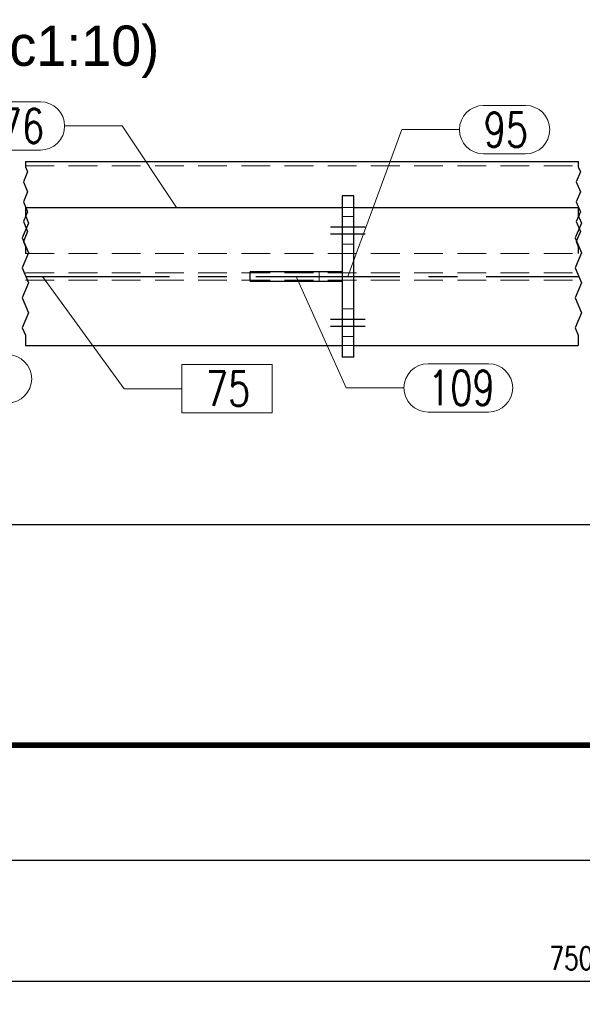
# Model space of a CAD drawing. Header units: millimetres. Extents: x 3536 to 4290, y 11030 to 11491.
# Tile 58 of 102: x 3864 to 3913, y 11030 to 11115. Entities that reach past the tile are written whole.
import ezdxf

# ---------------------------------------------------------------- set-up
doc = ezdxf.new("R2010")
doc.units = ezdxf.units.MM
doc.header["$LTSCALE"] = 10
doc.linetypes.add('HIDDEN', pattern=[0.375, 0.25, -0.125])
doc.linetypes.add('MITTE', pattern=[2, 1.25, -0.25, 0.25, -0.25])
doc.layers.get('Defpoints').update_dxf_attribs({"color": 1})
doc.layers.add('_FORMATKA', color=8, linetype='Continuous', plot=False)
for name, color, linetype, lineweight in [('_RAMKA', 7, 'Continuous', 35), ('PS_DIM', 4, 'Continuous', 13), ('PS_Hidden', 2, 'HIDDEN', 9), ('PS_Pos', 1, 'Continuous', 15), ('PS_SOLID', 7, 'Continuous', 30)]:
    doc.layers.add(name, color=color, linetype=linetype, lineweight=lineweight)
doc.layers.add('PS_MID', color=5, linetype='MITTE')
doc.layers.add('PS_SHAPE', color=3, linetype='Continuous')
doc.styles.add('simplex', font='simplex.shx', dxfattribs={"width": 0.75})
doc.dimstyles.new('1_10_GŁ_DS1-LS10', dxfattribs={"dimtxt": 2, "dimasz": 2, "dimexe": 2, "dimexo": 5, "dimgap": 1, "dimtad": 1, "dimjust": 4, "dimdec": 0, "dimlfac": 10, "dimtxsty": 'simplex', "dimblk1": 'NONE', "dimsah": 1, "dimcen": 2, "dimclrd": 256, "dimclre": 256, "dimclrt": 3, "dimadec": 1, "dimazin": 0, "dimtfac": 1, "dimtdec": 0, "dimtmove": 2, "dimatfit": 3, "dimfxl": 1, "dimarcsym": 0})
doc.dimstyles.new('1_10_PRZ', dxfattribs={"dimtxt": 2, "dimasz": 1, "dimexe": 2, "dimexo": 5, "dimgap": 1, "dimtad": 1, "dimdec": 0, "dimlfac": 10, "dimtxsty": 'simplex', "dimblk": 'dimznak', "dimcen": 2, "dimse1": 1, "dimse2": 1, "dimclrt": 3, "dimadec": 1, "dimazin": 0, "dimtfac": 1, "dimtdec": 0, "dimtix": 1, "dimtmove": 2, "dimatfit": 3, "dimldrblk": 'dim-grot', "dimfxl": 1, "dimarcsym": 0})

# ---------------------------------------------------------------- blocks, each defined once
blk = doc.blocks.new('dimznak')
at = {"color": 0}
for points in [[(0, 2), (0, -2)], [(-2, 0), (2, 0)]]:
    blk.add_lwpolyline(points, dxfattribs=at)
at = {"color": 2}
blk.add_lwpolyline([(1, 1), (-1, -1)], dxfattribs=at)
blk = doc.blocks.new('*D9')
at = {"layer": 'Defpoints', "color": 0, "transparency": 16777216}
for p in [(3537.939, 11042.152), (4287.939, 11042.152), (4287.939, 11031.638)]:
    blk.add_point(p, dxfattribs=at)
at = {"layer": 'PS_DIM', "color": 0, "lineweight": -2, "transparency": 16777216}
blk.add_line((3538.939, 11031.638), (4286.939, 11031.638), dxfattribs=at)
at = {"layer": 'PS_DIM', "color": 0, "lineweight": -2, "transparency": 16777216, "rotation": 180}
blk.add_blockref('dimznak', (3537.939, 11031.638), dxfattribs=at)
at = {"layer": 'PS_DIM', "color": 0, "lineweight": -2, "transparency": 16777216}
blk.add_blockref('dimznak', (4287.939, 11031.638), dxfattribs=at)
at = {"layer": 'PS_DIM', "color": 3, "transparency": 16777216, "insert": (3912.939, 11033.638), "char_height": 2, "attachment_point": 5, "style": 'simplex'}
blk.add_mtext('7500', dxfattribs=at)
blk = doc.blocks.new('dim-grot')
blk.add_hatch(color=256).paths.add_polyline_path([(0, 0), (-2, 0.5), (-2, -0.5)])
blk.add_lwpolyline([(0, 0), (-2, 0.5), (-2, -0.5), (0, 0)])
blk = doc.blocks.new('*X180')
at = {"color": 0}
for s, p in [('RG.75.1 Widok z przodu (Sc1:10)', (3987.624, 11110.269)), ('RYGIEL GŁÓWNY (1 x)', (3987.624, 11105.894))]:
    blk.add_text(s, height=3.5, dxfattribs=at).set_placement(p)
blk = doc.blocks.new('*D183')
at = {"layer": 'Defpoints', "color": 0, "transparency": 16777216}
for p in [(3806.535, 11086.842), (3936.895, 11083.742), (3936.895, 11071.298)]:
    blk.add_point(p, dxfattribs=at)
at = {"layer": 'PS_DIM', "lineweight": -2, "transparency": 16777216}
for p, q in [((3806.535, 11081.842), (3806.535, 11069.298)), ((3936.895, 11078.742), (3936.895, 11069.298)), ((3806.535, 11071.298), (3934.895, 11071.298))]:
    blk.add_line(p, q, dxfattribs=at)
at = {"layer": 'PS_DIM', "transparency": 16777216}
blk.add_solid([(3934.895, 11071.632), (3934.895, 11070.965), (3936.895, 11071.298)], dxfattribs=at)
at = {"layer": 'PS_DIM', "color": 3, "transparency": 16777216, "insert": (3934.875, 11074.925), "char_height": 2, "attachment_point": 5, "rotation": 90, "style": 'simplex'}
blk.add_mtext('3626', dxfattribs=at)
blk = doc.blocks.new('_None')
blk = doc.blocks.new('*D184')
at = {"layer": 'Defpoints', "color": 0, "transparency": 16777216}
for p in [(3951.287, 11098.842), (3806.535, 11086.842), (3951.287, 11071.298)]:
    blk.add_point(p, dxfattribs=at)
at = {"layer": 'PS_DIM', "lineweight": -2, "transparency": 16777216}
for p, q in [((3951.287, 11093.842), (3951.287, 11069.298)), ((3806.535, 11081.842), (3806.535, 11069.298)), ((3806.535, 11071.298), (3949.287, 11071.298))]:
    blk.add_line(p, q, dxfattribs=at)
at = {"layer": 'PS_DIM', "transparency": 16777216}
blk.add_solid([(3949.287, 11071.632), (3949.287, 11070.965), (3951.287, 11071.298)], dxfattribs=at)
at = {"layer": 'PS_DIM', "color": 3, "transparency": 16777216, "insert": (3949.267, 11074.961), "char_height": 2, "attachment_point": 5, "rotation": 90, "style": 'simplex'}
blk.add_mtext('3770', dxfattribs=at)
blk = doc.blocks.new('*X786')
at = {"color": 1}
for p, q in [((3864.895, 11102.842), (3864.895, 11102.372)), ((3912.895, 11102.842), (3912.895, 11102.372)), ((3865.079, 11101.938), (3864.712, 11101.071)), ((3864.895, 11102.372), (3865.079, 11101.938)), ((3913.079, 11101.938), (3912.712, 11101.071)), ((3912.895, 11102.372), (3913.079, 11101.938)), ((3864.712, 11101.071), (3865.079, 11100.204)), ((3912.712, 11101.071), (3913.079, 11100.204)), ((3865.079, 11100.204), (3864.712, 11099.337)), ((3913.079, 11100.204), (3912.712, 11099.337)), ((3864.712, 11099.337), (3865.079, 11098.471)), ((3864.895, 11098.842), (3864.895, 11098.136)), ((3912.712, 11099.337), (3913.079, 11098.471)), ((3912.895, 11098.842), (3912.895, 11098.136)), ((3865.079, 11098.471), (3864.712, 11097.604)), ((3864.895, 11098.136), (3865.17, 11097.486)), ((3913.079, 11098.471), (3912.712, 11097.604)), ((3912.895, 11098.136), (3913.17, 11097.486)), ((3865.17, 11097.486), (3864.621, 11096.186)), ((3864.712, 11097.604), (3865.079, 11096.737)), ((3913.17, 11097.486), (3912.621, 11096.186)), ((3912.712, 11097.604), (3913.079, 11096.737)), ((3864.621, 11096.186), (3865.17, 11094.885)), ((3865.079, 11096.737), (3864.712, 11095.87)), ((3912.621, 11096.186), (3913.17, 11094.885)), ((3913.079, 11096.737), (3912.712, 11095.87)), ((3864.712, 11095.87), (3864.895, 11095.436)), ((3864.895, 11095.436), (3864.895, 11094.842)), ((3912.712, 11095.87), (3912.895, 11095.436)), ((3912.895, 11095.436), (3912.895, 11094.842)), ((3865.17, 11094.885), (3864.621, 11093.585)), ((3913.17, 11094.885), (3912.621, 11093.585)), ((3864.621, 11093.585), (3865.17, 11092.285)), ((3912.621, 11093.585), (3913.17, 11092.285)), ((3865.17, 11092.285), (3864.621, 11090.984)), ((3913.17, 11092.285), (3912.621, 11090.984)), ((3864.621, 11090.984), (3865.17, 11089.684)), ((3912.621, 11090.984), (3913.17, 11089.684)), ((3865.17, 11089.684), (3864.621, 11088.384)), ((3913.17, 11089.684), (3912.621, 11088.384)), ((3864.621, 11088.384), (3864.895, 11087.734)), ((3912.621, 11088.384), (3912.895, 11087.734)), ((3864.895, 11087.734), (3864.895, 11086.842)), ((3912.895, 11087.734), (3912.895, 11086.842))]:
    blk.add_line(p, q, dxfattribs=at)
at = {"layer": 'PS_Hidden', "color": 2, "linetype": 'HIDDEN'}
for p, q in [((3864.895, 11102.442), (3912.895, 11102.442)), ((3892.395, 11098.842), (3893.395, 11098.842)), ((3892.395, 11098.042), (3893.395, 11098.042)), ((3892.395, 11095.642), (3893.395, 11095.642)), ((3864.895, 11094.842), (3912.895, 11094.842)), ((3864.895, 11093.152), (3912.895, 11093.152)), ((3864.895, 11092.532), (3912.895, 11092.532)), ((3890.395, 11093.242), (3890.395, 11092.442)), ((3892.395, 11090.042), (3893.395, 11090.042)), ((3892.395, 11087.642), (3893.395, 11087.642)), ((3892.395, 11086.842), (3893.395, 11086.842))]:
    blk.add_line(p, q, dxfattribs=at)
at = {"layer": 'PS_MID', "color": 5, "linetype": 'MITTE'}
for p, q in [((3891.395, 11097.142), (3894.395, 11097.142)), ((3891.395, 11097.142), (3894.395, 11097.142)), ((3891.395, 11096.542), (3894.395, 11096.542)), ((3891.395, 11096.542), (3894.395, 11096.542)), ((3864.895, 11092.842), (3912.895, 11092.842)), ((3891.395, 11089.142), (3894.395, 11089.142)), ((3891.395, 11089.142), (3894.395, 11089.142)), ((3891.395, 11088.542), (3894.395, 11088.542)), ((3891.395, 11088.542), (3894.395, 11088.542))]:
    blk.add_line(p, q, dxfattribs=at)
at = {"layer": 'PS_SOLID', "color": 7, "linetype": 'Continuous'}
for p, q in [((3864.895, 11102.842), (3912.895, 11102.842)), ((3892.395, 11099.842), (3892.395, 11085.842)), ((3893.395, 11099.842), (3892.395, 11099.842)), ((3893.395, 11085.842), (3893.395, 11099.842)), ((3864.895, 11098.842), (3892.395, 11098.842)), ((3893.395, 11098.842), (3912.895, 11098.842)), ((3884.395, 11092.442), (3884.395, 11093.242)), ((3892.395, 11093.242), (3884.395, 11093.242)), ((3884.395, 11092.442), (3892.395, 11092.442)), ((3864.895, 11086.842), (3892.395, 11086.842)), ((3893.395, 11086.842), (3912.895, 11086.842)), ((3893.395, 11085.842), (3892.395, 11085.842))]:
    blk.add_line(p, q, dxfattribs=at)
blk = doc.blocks.new('*X794')
at = {"color": 1}
for p, q in [((3862.659, 11108.013), (3866.195, 11108.013)), ((3868.295, 11105.913), (3873.295, 11105.913)), ((3878.021, 11098.842), (3873.295, 11105.913)), ((3862.659, 11103.813), (3866.195, 11103.813))]:
    blk.add_line(p, q, dxfattribs=at)
for centre, start, end in [((3862.659, 11105.913), 90, 270), ((3866.195, 11105.913), 270, 90)]:
    blk.add_arc(centre, 2.1, start, end, dxfattribs=at)
at = {"color": 2, "style": 'simplex', "width": 0.75}
blk.add_text('76', height=3, dxfattribs=at).set_placement((3862.659, 11104.413))
blk = doc.blocks.new('*X795')
at = {"color": 1}
for p, q in [((3866.389, 11092.842), (3873.46, 11083.096)), ((3886.303, 11085.196), (3878.46, 11085.196)), ((3878.46, 11085.196), (3878.46, 11080.996)), ((3886.303, 11080.996), (3886.303, 11085.196)), ((3873.46, 11083.096), (3878.46, 11083.096)), ((3878.46, 11080.996), (3886.303, 11080.996))]:
    blk.add_line(p, q, dxfattribs=at)
at = {"color": 30, "style": 'simplex', "width": 0.75}
blk.add_text('75', height=3, dxfattribs=at).set_placement((3880.56, 11081.596))
blk = doc.blocks.new('*X796')
at = {"color": 1}
for p, q in [((3843.52, 11095.342), (3852.595, 11083.96)), ((3859.695, 11086.06), (3863.338, 11086.06)), ((3852.595, 11083.96), (3857.595, 11083.96)), ((3859.695, 11081.86), (3863.338, 11081.86))]:
    blk.add_line(p, q, dxfattribs=at)
for centre, start, end in [((3859.695, 11083.96), 90, 270), ((3863.338, 11083.96), 270, 90)]:
    blk.add_arc(centre, 2.1, start, end, dxfattribs=at)
at = {"color": 2, "style": 'simplex', "width": 0.75}
blk.add_text('97', height=3, dxfattribs=at).set_placement((3859.695, 11082.46))
blk = doc.blocks.new('*X797')
at = {"color": 1}
for p, q in [((3888.395, 11092.842), (3892.755, 11083.171)), ((3899.855, 11085.271), (3905.105, 11085.271)), ((3892.755, 11083.171), (3897.755, 11083.171)), ((3899.855, 11081.071), (3905.105, 11081.071))]:
    blk.add_line(p, q, dxfattribs=at)
for centre, start, end in [((3899.855, 11083.171), 90, 270), ((3905.105, 11083.171), 270, 90)]:
    blk.add_arc(centre, 2.1, start, end, dxfattribs=at)
at = {"color": 2, "style": 'simplex', "width": 0.75}
blk.add_text('109', height=3, dxfattribs=at).set_placement((3899.855, 11081.671))
blk = doc.blocks.new('*X799')
at = {"color": 1}
for p, q in [((3904.677, 11107.693), (3908.32, 11107.693)), ((3892.895, 11092.842), (3897.577, 11105.593)), ((3897.577, 11105.593), (3902.577, 11105.593)), ((3904.677, 11103.493), (3908.32, 11103.493))]:
    blk.add_line(p, q, dxfattribs=at)
for centre, start, end in [((3904.677, 11105.593), 90, 270), ((3908.32, 11105.593), 270, 90)]:
    blk.add_arc(centre, 2.1, start, end, dxfattribs=at)
at = {"color": 2, "style": 'simplex', "width": 0.75}
blk.add_text('95', height=3, dxfattribs=at).set_placement((3904.677, 11104.093))

msp = doc.modelspace()

# ---------------------------------------------------------------- linework, layer by layer
at = {"layer": '_FORMATKA', "lineweight": -3}
msp.add_lwpolyline([(3537.939, 11042.152), (4287.939, 11042.152), (4287.939, 11462.152), (3537.939, 11462.152)], close=True, dxfattribs=at)
at = {"layer": '_RAMKA', "lineweight": -3, "const_width": 0.5}
msp.add_lwpolyline([(3567.939, 11052.152), (4277.939, 11052.152), (4277.939, 11452.152), (3567.939, 11452.152)], close=True, dxfattribs=at)

# ---------------------------------------------------------------- block references
msp.add_blockref('*X180', (-181.089, 0.865))
at = {"layer": 'PS_Pos'}
for name in ['*X794', '*X799', '*X796', '*X795', '*X797']:
    msp.add_blockref(name, (0, 0), dxfattribs=at)
at = {"layer": 'PS_SHAPE'}
msp.add_blockref('*X786', (0, 0), dxfattribs=at)

# ---------------------------------------------------------------- dimensions: what is measured, and where the dimension line sits
at = {"layer": 'PS_DIM'}
for base, p2, text, picture, middle in [((3951.287, 11071.298), (3951.287, 11098.842), '3770', '*D184', (3949.267, 11074.961)), ((3936.895, 11071.298), (3936.895, 11083.742), '3626', '*D183', (3934.875, 11074.925))]:
    dim = msp.add_linear_dim(base=base, p1=(3806.535, 11086.842), p2=p2, text=text, dimstyle='1_10_GŁ_DS1-LS10', dxfattribs=at)
    dim.commit()
    dim.dimension.update_dxf_attribs({"geometry": picture, "text_midpoint": middle, "dimtype": 128, "text_rotation": 90})
dim = msp.add_linear_dim(base=(4287.939, 11031.638), p1=(3537.939, 11042.152), p2=(4287.939, 11042.152), dimstyle='1_10_PRZ', dxfattribs=at)
dim.commit()
dim.dimension.update_dxf_attribs({"geometry": '*D9', "text_midpoint": (3912.939, 11033.638)})

doc.saveas('drawing.dxf')
